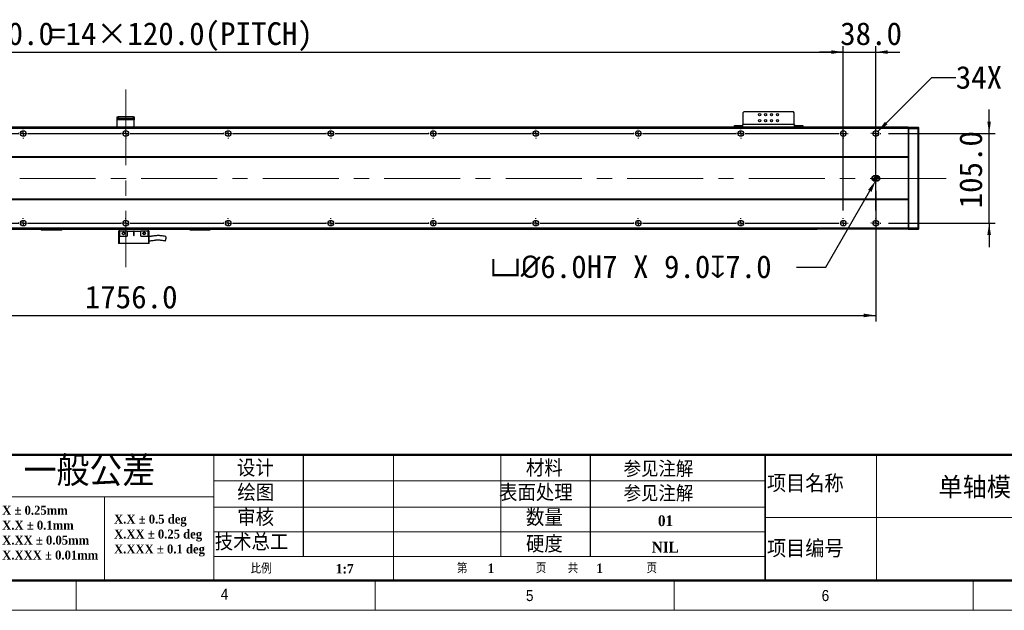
# Model space of a CAD drawing. Header units: millimetres. Extents: x 35 to 2905, y 35 to 2044.
# Tile 3 of 7: x 1054 to 2206, y 35 to 727. Entities that reach past the tile are written whole.
import ezdxf

# ---------------------------------------------------------------- set-up
doc = ezdxf.new("R2010")
doc.units = ezdxf.units.MM
doc.header["$LTSCALE"] = 7
doc.header["$PDSIZE"] = -1
doc.linetypes.add('CENTERX2', pattern=[20.32, 12.7, -2.54, 2.54, -2.54])
doc.layers.add('DIMNS', color=7, linetype='Continuous')
doc.styles.add('SLDTEXTSTYLE1', font='Gothic.ttf', dxfattribs={"width": 0.913})
doc.styles.add('SLDTEXTSTYLE2', font='timesbd.ttf', dxfattribs={"width": 0.933})
doc.styles.add('SLDTEXTSTYLE3', font='txt', dxfattribs={"bigfont": 'bigfont'})
doc.styles.add('SLDTEXTSTYLE4', font='txt', dxfattribs={"bigfont": 'bigfont'})
doc.styles.add('SLDTEXTSTYLE7', font='timesbd.ttf', dxfattribs={"width": 0.933, "bigfont": 'bigfont'})
doc.styles.add('SLDTEXTSTYLE8', font='txt')
doc.dimstyles.new('SLDDIMSTYLE0', dxfattribs={"dimtxt": 26.6, "dimasz": 14, "dimexe": 0, "dimexo": 0.0625, "dimgap": 6.65, "dimtad": 2, "dimdec": 1, "dimrnd": 1e-09, "dimzin": 4, "dimdsep": 46, "dimtxsty": 'SLDTEXTSTYLE8', "dimsah": 1, "dimcen": 0.09, "dimadec": 0, "dimazin": 1, "dimtfac": 1, "dimtdec": 1, "dimtofl": 0, "dimtmove": 0, "dimatfit": 3, "dimfxl": 0, "dimfrac": 2, "dimtolj": 1, "dimtzin": 12, "dimarcsym": 0})
doc.dimstyles.new('SLDDIMSTYLE1', dxfattribs={"dimtxt": 26.6, "dimasz": 14, "dimexe": 0, "dimexo": 0.0625, "dimgap": 6.65, "dimtad": 2, "dimdec": 1, "dimrnd": 1e-09, "dimzin": 4, "dimdsep": 46, "dimtxsty": 'SLDTEXTSTYLE8', "dimsah": 1, "dimcen": 0.09, "dimadec": 0, "dimazin": 1, "dimtfac": 1, "dimtdec": 1, "dimtmove": 0, "dimatfit": 0, "dimfxl": 0, "dimfrac": 2, "dimtolj": 1, "dimtzin": 12, "dimarcsym": 0})
doc.dimstyles.new('SLDDIMSTYLE5', dxfattribs={"dimtxt": 26.6, "dimasz": 14, "dimexe": 0, "dimexo": 0.0625, "dimgap": 6.65, "dimtad": 0, "dimtih": 1, "dimtoh": 1, "dimdec": 1, "dimrnd": 1e-09, "dimzin": 4, "dimdsep": 46, "dimtxsty": 'SLDTEXTSTYLE8', "dimsah": 1, "dimcen": 0, "dimadec": 0, "dimazin": 1, "dimtfac": 1, "dimtdec": 1, "dimtofl": 0, "dimtmove": 0, "dimatfit": 3, "dimfxl": 0, "dimfrac": 2, "dimtolj": 1, "dimtzin": 12, "dimarcsym": 0})
doc.dimstyles.new('SLDDIMSTYLE6', dxfattribs={"dimtxt": 26.6, "dimasz": 14, "dimexe": 0, "dimexo": 0.0625, "dimgap": 6.65, "dimtad": 0, "dimtih": 1, "dimtoh": 1, "dimdec": 1, "dimrnd": 1e-09, "dimzin": 12, "dimdsep": 46, "dimtxsty": 'SLDTEXTSTYLE8', "dimsah": 1, "dimcen": 0, "dimadec": 0, "dimazin": 3, "dimtfac": 1, "dimtdec": 1, "dimtofl": 0, "dimtmove": 0, "dimatfit": 3, "dimfxl": 0, "dimfrac": 2, "dimtolj": 1, "dimtzin": 12, "dimarcsym": 0})

# ---------------------------------------------------------------- blocks, each defined once
blk = doc.blocks.new('SW_NOTE_0')
at = {"color": 0, "linetype": 'Continuous', "lineweight": 0, "char_height": 10.5, "attachment_point": 1, "style": 'SLDTEXTSTYLE2'}
for s, insert in [('X.X ± 0.5 deg', (0, 13.8)), ('X.XX ± 0.25 deg', (0, -3.7)), ('X.XXX ± 0.1 deg', (0, -21.2))]:
    blk.add_mtext(s, dxfattribs=dict(at, insert=insert))
blk = doc.blocks.new('SW_NOTE_1')
at = {"color": 0, "linetype": 'Continuous', "lineweight": 0, "char_height": 10.5, "attachment_point": 1, "style": 'SLDTEXTSTYLE2'}
for s, insert in [('X ± 0.25mm ', (0, 13.8)), ('X.X ± 0.1mm', (0, -3.7))]:
    blk.add_mtext(s, dxfattribs=dict(at, insert=insert))
blk = doc.blocks.new('SW_NOTE_2')
at = {"color": 0, "linetype": 'Continuous', "lineweight": 0, "char_height": 10.5, "attachment_point": 1, "style": 'SLDTEXTSTYLE2'}
for s, insert in [('X.XX ± 0.05mm', (0, 13.8)), ('X.XXX ± 0.01mm', (0, -3.7))]:
    blk.add_mtext(s, dxfattribs=dict(at, insert=insert))
blk = doc.blocks.new('_D_13')
at = {"layer": 'DIMNS'}
for p, q in [((299.9, 532), (299.9, 373.3)), ((2055.9, 526.4), (2055.9, 373.3)), ((299.9, 380.3), (2055.9, 380.3))]:
    blk.add_line(p, q, dxfattribs=at)
for points in [[(299.9, 380.3), (313.9, 378.2), (313.9, 382.4)], [(2055.9, 380.3), (2041.9, 382.4), (2041.9, 378.2)]]:
    blk.add_solid(points, dxfattribs=at)
at = {"layer": 'DIMNS', "insert": (1130, 415.2), "char_height": 26.6, "attachment_point": 1, "style": 'SLDTEXTSTYLE8'}
blk.add_mtext('1756.0', dxfattribs=at)
blk = doc.blocks.new('_D_14')
at = {"layer": 'DIMNS'}
for p, q in [((2188.6, 593.4), (2188.6, 621.4)), ((2070.6, 593.4), (2195.6, 593.4)), ((2188.6, 488.4), (2188.6, 593.4)), ((2070.6, 488.4), (2195.6, 488.4)), ((2188.6, 488.4), (2188.6, 460.4))]:
    blk.add_line(p, q, dxfattribs=at)
for points in [[(2188.6, 593.4), (2190.7, 607.4), (2186.5, 607.4)], [(2188.6, 488.4), (2186.5, 474.4), (2190.7, 474.4)]]:
    blk.add_solid(points, dxfattribs=at)
at = {"layer": 'DIMNS', "insert": (2153.7, 505.7), "char_height": 26.6, "attachment_point": 1, "rotation": 90, "style": 'SLDTEXTSTYLE8'}
blk.add_mtext('105.0', dxfattribs=at)
blk = doc.blocks.new('_D_16')
at = {"layer": 'Defpoints', "color": 0}
for p in [(2055.9, 538.3), (2057.4, 540.9)]:
    blk.add_point(p, dxfattribs=at)
at = {"layer": 'DIMNS', "color": 0, "lineweight": -2}
for p, q in [((1997.4, 436.9), (2048.9, 526.1)), ((1963.1, 436.9), (1997.4, 436.9))]:
    blk.add_line(p, q, dxfattribs=at)
at = {"layer": 'DIMNS', "color": 0}
blk.add_solid([(2046.9, 527.3), (2050.9, 525), (2055.9, 538.3)], dxfattribs=at)
at = {"layer": 'DIMNS', "color": 0, "insert": (1604.7, 450.7), "char_height": 26.6, "attachment_point": 1, "style": 'SLDTEXTSTYLE8'}
blk.add_mtext('\\A1;{\\fGDT|b0|i0|c134|p2;v\\fISOCPEUR|b0|i0|c134|p34;%%C}6.0H7 X 9.0{\\fGDT|b0|i0|c134|p2;x}7.0', dxfattribs=at)
blk = doc.blocks.new('_D_17')
at = {"layer": 'DIMNS'}
for p, q in [((2058.2, 595.7), (2121.5, 659)), ((2121.5, 659), (2149.5, 659))]:
    blk.add_line(p, q, dxfattribs=at)
blk.add_solid([(2058.2, 595.7), (2069.6, 604.1), (2066.7, 607.1)], dxfattribs=at)
at = {"layer": 'DIMNS', "char_height": 26.6, "attachment_point": 1, "style": 'SLDTEXTSTYLE8'}
for s, insert in [('34X ', (2149.5, 672.4)), ('%%c', (2218.7, 672.1)), (' 6.6 THROUGH HOLE', (2259.8, 672.4))]:
    blk.add_mtext(s, dxfattribs=dict(at, insert=insert))
blk = doc.blocks.new('_D_18')
at = {"layer": 'DIMNS'}
for p, q in [((337.9, 503.1), (337.9, 695.7)), ((2017.9, 503.1), (2017.9, 695.7)), ((337.9, 688.7), (2017.9, 688.7))]:
    blk.add_line(p, q, dxfattribs=at)
for points in [[(337.9, 688.7), (351.9, 686.6), (351.9, 690.8)], [(2017.9, 688.7), (2003.9, 690.8), (2003.9, 686.6)]]:
    blk.add_solid(points, dxfattribs=at)
at = {"layer": 'DIMNS', "char_height": 26.6, "attachment_point": 1, "style": 'SLDTEXTSTYLE8'}
for s, insert in [('=14×120.0(PITCH)', (1089.3, 723.6)), ('1680.0', (985.3, 723.6))]:
    blk.add_mtext(s, dxfattribs=dict(at, insert=insert))
blk = doc.blocks.new('_D_20')
at = {"layer": 'DIMNS'}
for p, q in [((2017.9, 503.1), (2017.9, 695.7)), ((2055.9, 503.1), (2055.9, 695.7)), ((2017.9, 688.7), (1989.9, 688.7)), ((2017.9, 688.7), (2055.9, 688.7)), ((2055.9, 688.7), (2083.9, 688.7))]:
    blk.add_line(p, q, dxfattribs=at)
for points in [[(2017.9, 688.7), (2003.9, 690.8), (2003.9, 686.6)], [(2055.9, 688.7), (2069.9, 686.6), (2069.9, 690.8)]]:
    blk.add_solid(points, dxfattribs=at)
at = {"layer": 'DIMNS', "insert": (2014.2, 723.6), "char_height": 26.6, "attachment_point": 1, "style": 'SLDTEXTSTYLE8'}
blk.add_mtext('38.0', dxfattribs=at)
blk = doc.blocks.new('SW_CENTERMARKSYMBOL_0')
at = {"layer": 'DIMNS', "color": 0}
for p, q in [((-5.08, 0), (-5.54, 0)), ((0, 0), (-2.54, 0)), ((0, 5.08), (0, 5.54)), ((0, 0), (0, 2.54)), ((0, 0), (0, -2.54)), ((0, 0), (2.54, 0)), ((5.08, 0), (5.54, 0)), ((0, -5.08), (0, -5.54))]:
    blk.add_line(p, q, dxfattribs=at)
blk = doc.blocks.new('SW_CENTERMARKSYMBOL_2')
at = {"layer": 'DIMNS', "color": 0}
for p, q in [((-125.08, 0), (-125.84, 0)), ((-120, 0), (-122.54, 0)), ((-120, 5.08), (-120, 5.84)), ((-120, 0), (-120, 2.54)), ((-120, 0), (-120, -2.54)), ((-120, 0), (-117.46, 0)), ((-114.92, 0), (-5.08, 0)), ((-5.08, 0), (-5.84, 0)), ((0, 0), (-2.54, 0)), ((0, 0), (-2.54, 0)), ((0, 5.08), (0, 5.84)), ((0, 0), (0, 2.54)), ((0, 0), (0, 2.54)), ((0, 0), (0, -2.54)), ((0, 0), (2.54, 0)), ((0, 0), (0, -2.54)), ((0, 0), (2.54, 0)), ((5.08, 0), (5.84, 0)), ((5.08, 0), (114.92, 0)), ((114.92, 0), (114.16, 0)), ((120, 0), (117.46, 0)), ((120, 0), (117.46, 0)), ((120, 0), (117.46, 0)), ((120, 5.08), (120, 5.84)), ((120, 0), (120, 2.54)), ((120, 0), (120, 2.54)), ((120, 0), (120, 2.54)), ((120, 0), (120, -2.54)), ((120, 0), (122.54, 0)), ((120, 0), (120, -2.54)), ((120, 0), (122.54, 0)), ((120, 0), (120, -2.54)), ((120, 0), (122.54, 0)), ((125.08, 0), (125.84, 0)), ((125.08, 0), (234.92, 0)), ((234.92, 0), (234.16, 0)), ((240, 0), (237.46, 0)), ((240, 0), (237.46, 0)), ((240, 0), (237.46, 0)), ((240, 0), (237.46, 0)), ((240, 5.08), (240, 5.84)), ((240, 0), (240, 2.54)), ((240, 0), (240, 2.54)), ((240, 0), (240, 2.54)), ((240, 0), (240, 2.54)), ((240, 0), (240, -2.54)), ((240, 0), (242.54, 0)), ((240, 0), (240, -2.54)), ((240, 0), (242.54, 0)), ((240, 0), (240, -2.54)), ((240, 0), (242.54, 0)), ((240, 0), (240, -2.54)), ((240, 0), (242.54, 0)), ((245.08, 0), (245.84, 0)), ((245.08, 0), (354.92, 0)), ((354.92, 0), (354.16, 0)), ((360, 0), (357.46, 0)), ((360, 0), (357.46, 0)), ((360, 0), (357.46, 0)), ((360, 0), (357.46, 0)), ((360, 0), (357.46, 0)), ((360, 5.08), (360, 5.84)), ((360, 0), (360, 2.54)), ((360, 0), (360, 2.54)), ((360, 0), (360, 2.54)), ((360, 0), (360, 2.54)), ((360, 0), (360, 2.54)), ((360, 0), (360, -2.54)), ((360, 0), (362.54, 0)), ((360, 0), (360, -2.54)), ((360, 0), (362.54, 0)), ((360, 0), (360, -2.54)), ((360, 0), (362.54, 0)), ((360, 0), (360, -2.54)), ((360, 0), (362.54, 0)), ((360, 0), (360, -2.54)), ((360, 0), (362.54, 0)), ((365.08, 0), (365.84, 0)), ((365.08, 0), (474.92, 0)), ((474.92, 0), (474.16, 0)), ((480, 0), (477.46, 0)), ((480, 0), (477.46, 0)), ((480, 0), (477.46, 0)), ((480, 0), (477.46, 0)), ((480, 0), (477.46, 0)), ((480, 0), (477.46, 0)), ((480, 5.08), (480, 5.84)), ((480, 0), (480, 2.54)), ((480, 0), (480, 2.54)), ((480, 0), (480, 2.54)), ((480, 0), (480, 2.54)), ((480, 0), (480, 2.54)), ((480, 0), (480, 2.54)), ((480, 0), (480, -2.54)), ((480, 0), (482.54, 0)), ((480, 0), (480, -2.54)), ((480, 0), (482.54, 0)), ((480, 0), (480, -2.54)), ((480, 0), (482.54, 0)), ((480, 0), (480, -2.54)), ((480, 0), (482.54, 0)), ((480, 0), (480, -2.54)), ((480, 0), (482.54, 0)), ((480, 0), (480, -2.54)), ((480, 0), (482.54, 0)), ((485.08, 0), (485.84, 0)), ((485.08, 0), (594.92, 0)), ((594.92, 0), (594.16, 0)), ((600, 0), (597.46, 0)), ((600, 0), (597.46, 0)), ((600, 0), (597.46, 0)), ((600, 0), (597.46, 0)), ((600, 0), (597.46, 0)), ((600, 0), (597.46, 0)), ((600, 0), (597.46, 0)), ((600, 5.08), (600, 5.84)), ((600, 0), (600, 2.54)), ((600, 0), (600, 2.54)), ((600, 0), (600, 2.54)), ((600, 0), (600, 2.54)), ((600, 0), (600, 2.54)), ((600, 0), (600, 2.54)), ((600, 0), (600, 2.54)), ((600, 0), (600, -2.54)), ((600, 0), (602.54, 0)), ((600, 0), (600, -2.54)), ((600, 0), (602.54, 0)), ((600, 0), (600, -2.54)), ((600, 0), (602.54, 0)), ((600, 0), (600, -2.54)), ((600, 0), (602.54, 0)), ((600, 0), (600, -2.54)), ((600, 0), (602.54, 0)), ((600, 0), (600, -2.54)), ((600, 0), (602.54, 0)), ((600, 0), (600, -2.54)), ((600, 0), (602.54, 0)), ((605.08, 0), (605.84, 0)), ((605.08, 0), (714.92, 0)), ((714.92, 0), (714.16, 0)), ((720, 0), (717.46, 0)), ((720, 0), (717.46, 0)), ((720, 0), (717.46, 0)), ((720, 0), (717.46, 0)), ((720, 0), (717.46, 0)), ((720, 0), (717.46, 0)), ((720, 0), (717.46, 0)), ((720, 0), (717.46, 0)), ((720, 5.08), (720, 5.84)), ((720, 0), (720, 2.54)), ((720, 0), (720, 2.54)), ((720, 0), (720, 2.54)), ((720, 0), (720, 2.54)), ((720, 0), (720, 2.54)), ((720, 0), (720, 2.54)), ((720, 0), (720, 2.54)), ((720, 0), (720, 2.54)), ((720, 0), (720, -2.54)), ((720, 0), (722.54, 0)), ((720, 0), (720, -2.54)), ((720, 0), (722.54, 0)), ((720, 0), (720, -2.54)), ((720, 0), (722.54, 0)), ((720, 0), (720, -2.54)), ((720, 0), (722.54, 0)), ((720, 0), (720, -2.54)), ((720, 0), (722.54, 0)), ((720, 0), (720, -2.54)), ((720, 0), (722.54, 0)), ((720, 0), (720, -2.54)), ((720, 0), (722.54, 0)), ((720, 0), (720, -2.54)), ((720, 0), (722.54, 0)), ((725.08, 0), (725.84, 0)), ((725.08, 0), (834.92, 0)), ((834.92, 0), (834.16, 0)), ((840, 0), (837.46, 0)), ((840, 0), (837.46, 0)), ((840, 0), (837.46, 0)), ((840, 0), (837.46, 0)), ((840, 0), (837.46, 0)), ((840, 0), (837.46, 0)), ((840, 0), (837.46, 0)), ((840, 5.08), (840, 5.84)), ((840, 0), (840, 2.54)), ((840, 0), (840, 2.54)), ((840, 0), (840, 2.54)), ((840, 0), (840, 2.54)), ((840, 0), (840, 2.54)), ((840, 0), (840, 2.54)), ((840, 0), (840, 2.54)), ((840, 0), (840, -2.54)), ((840, 0), (842.54, 0)), ((840, 0), (840, -2.54)), ((840, 0), (842.54, 0)), ((840, 0), (840, -2.54)), ((840, 0), (842.54, 0)), ((840, 0), (840, -2.54)), ((840, 0), (842.54, 0)), ((840, 0), (840, -2.54)), ((840, 0), (842.54, 0)), ((840, 0), (840, -2.54)), ((840, 0), (842.54, 0)), ((840, 0), (840, -2.54)), ((840, 0), (842.54, 0)), ((845.08, 0), (845.84, 0)), ((845.08, 0), (954.92, 0)), ((954.92, 0), (954.16, 0)), ((960, 0), (957.46, 0)), ((960, 0), (957.46, 0)), ((960, 0), (957.46, 0)), ((960, 0), (957.46, 0)), ((960, 0), (957.46, 0)), ((960, 0), (957.46, 0)), ((960, 5.08), (960, 5.84)), ((960, 0), (960, 2.54)), ((960, 0), (960, 2.54)), ((960, 0), (960, 2.54)), ((960, 0), (960, 2.54)), ((960, 0), (960, 2.54)), ((960, 0), (960, 2.54)), ((960, 0), (960, -2.54)), ((960, 0), (962.54, 0)), ((960, 0), (960, -2.54)), ((960, 0), (962.54, 0)), ((960, 0), (960, -2.54)), ((960, 0), (962.54, 0)), ((960, 0), (960, -2.54)), ((960, 0), (962.54, 0)), ((960, 0), (960, -2.54)), ((960, 0), (962.54, 0)), ((960, 0), (960, -2.54)), ((960, 0), (962.54, 0)), ((965.08, 0), (965.84, 0)), ((965.08, 0), (1074.92, 0)), ((1074.92, 0), (1074.16, 0)), ((1080, 0), (1077.46, 0)), ((1080, 0), (1077.46, 0)), ((1080, 0), (1077.46, 0)), ((1080, 0), (1077.46, 0)), ((1080, 0), (1077.46, 0)), ((1080, 5.08), (1080, 5.84)), ((1080, 0), (1080, 2.54)), ((1080, 0), (1080, 2.54)), ((1080, 0), (1080, 2.54)), ((1080, 0), (1080, 2.54)), ((1080, 0), (1080, 2.54)), ((1080, 0), (1080, -2.54)), ((1080, 0), (1082.54, 0)), ((1080, 0), (1080, -2.54)), ((1080, 0), (1082.54, 0)), ((1080, 0), (1080, -2.54)), ((1080, 0), (1082.54, 0)), ((1080, 0), (1080, -2.54)), ((1080, 0), (1082.54, 0)), ((1080, 0), (1080, -2.54)), ((1080, 0), (1082.54, 0)), ((1085.08, 0), (1085.84, 0)), ((1085.08, 0), (1194.92, 0)), ((1194.92, 0), (1194.16, 0)), ((1200, 0), (1197.46, 0)), ((1200, 0), (1197.46, 0)), ((1200, 0), (1197.46, 0)), ((1200, 0), (1197.46, 0)), ((1200, 5.08), (1200, 5.84)), ((1200, 0), (1200, 2.54)), ((1200, 0), (1200, 2.54)), ((1200, 0), (1200, 2.54)), ((1200, 0), (1200, 2.54)), ((1200, 0), (1200, -2.54)), ((1200, 0), (1202.54, 0)), ((1200, 0), (1200, -2.54)), ((1200, 0), (1202.54, 0)), ((1200, 0), (1200, -2.54)), ((1200, 0), (1202.54, 0)), ((1200, 0), (1200, -2.54)), ((1200, 0), (1202.54, 0)), ((1205.08, 0), (1205.84, 0)), ((1205.08, 0), (1314.92, 0)), ((1314.92, 0), (1314.16, 0)), ((1320, 0), (1317.46, 0)), ((1320, 0), (1317.46, 0)), ((1320, 0), (1317.46, 0)), ((1320, 5.08), (1320, 5.84)), ((1320, 0), (1320, 2.54)), ((1320, 0), (1320, 2.54)), ((1320, 0), (1320, 2.54)), ((1320, 0), (1320, -2.54)), ((1320, 0), (1322.54, 0)), ((1320, 0), (1320, -2.54)), ((1320, 0), (1322.54, 0)), ((1320, 0), (1320, -2.54)), ((1320, 0), (1322.54, 0)), ((1325.08, 0), (1325.84, 0)), ((1325.08, 0), (1434.92, 0)), ((1434.92, 0), (1434.16, 0)), ((1440, 0), (1437.46, 0)), ((1440, 0), (1437.46, 0)), ((1440, 5.08), (1440, 5.84)), ((1440, 0), (1440, 2.54)), ((1440, 0), (1440, 2.54)), ((1440, 0), (1440, -2.54)), ((1440, 0), (1442.54, 0)), ((1440, 0), (1440, -2.54)), ((1440, 0), (1442.54, 0)), ((1445.08, 0), (1445.84, 0)), ((1445.08, 0), (1554.92, 0)), ((1560, 0), (1557.46, 0)), ((1560, 5.08), (1560, 5.84)), ((1560, 0), (1560, 2.54)), ((1560, 0), (1560, -2.54)), ((1560, 0), (1562.54, 0)), ((1565.08, 0), (1565.84, 0)), ((-120, -5.08), (-120, -5.84)), ((0, -5.08), (0, -5.84)), ((120, -5.08), (120, -5.84)), ((240, -5.08), (240, -5.84)), ((360, -5.08), (360, -5.84)), ((480, -5.08), (480, -5.84)), ((600, -5.08), (600, -5.84)), ((720, -5.08), (720, -5.84)), ((840, -5.08), (840, -5.84)), ((960, -5.08), (960, -5.84)), ((1080, -5.08), (1080, -5.84)), ((1200, -5.08), (1200, -5.84)), ((1320, -5.08), (1320, -5.84)), ((1440, -5.08), (1440, -5.84)), ((1560, -5.08), (1560, -5.84))]:
    blk.add_line(p, q, dxfattribs=at)
blk = doc.blocks.new('SW_CENTERMARKSYMBOL_3')
at = {"layer": 'DIMNS', "color": 0}
for p, q in [((-245.08, 0), (-245.84, 0)), ((-240, 0), (-242.54, 0)), ((-240, 5.08), (-240, 5.84)), ((-240, 0), (-240, 2.54)), ((-240, 0), (-240, -2.54)), ((-240, 0), (-237.46, 0)), ((-234.92, 0), (-125.08, 0)), ((-125.08, 0), (-125.84, 0)), ((-120, 0), (-122.54, 0)), ((-120, 0), (-122.54, 0)), ((-120, 5.08), (-120, 5.84)), ((-120, 0), (-120, 2.54)), ((-120, 0), (-120, 2.54)), ((-120, 0), (-120, -2.54)), ((-120, 0), (-117.46, 0)), ((-120, 0), (-120, -2.54)), ((-120, 0), (-117.46, 0)), ((-114.92, 0), (-114.16, 0)), ((-114.92, 0), (-5.08, 0)), ((-5.08, 0), (-5.84, 0)), ((0, 0), (-2.54, 0)), ((0, 0), (-2.54, 0)), ((0, 0), (-2.54, 0)), ((0, 5.08), (0, 5.84)), ((0, 0), (0, 2.54)), ((0, 0), (0, 2.54)), ((0, 0), (0, 2.54)), ((0, 0), (0, -2.54)), ((0, 0), (2.54, 0)), ((0, 0), (0, -2.54)), ((0, 0), (2.54, 0)), ((0, 0), (0, -2.54)), ((0, 0), (2.54, 0)), ((5.08, 0), (5.84, 0)), ((5.08, 0), (114.92, 0)), ((114.92, 0), (114.16, 0)), ((120, 0), (117.46, 0)), ((120, 0), (117.46, 0)), ((120, 0), (117.46, 0)), ((120, 0), (117.46, 0)), ((120, 5.08), (120, 5.84)), ((120, 0), (120, 2.54)), ((120, 0), (120, 2.54)), ((120, 0), (120, 2.54)), ((120, 0), (120, 2.54)), ((120, 0), (120, -2.54)), ((120, 0), (122.54, 0)), ((120, 0), (120, -2.54)), ((120, 0), (122.54, 0)), ((120, 0), (120, -2.54)), ((120, 0), (122.54, 0)), ((120, 0), (120, -2.54)), ((120, 0), (122.54, 0)), ((125.08, 0), (125.84, 0)), ((125.08, 0), (234.92, 0)), ((234.92, 0), (234.16, 0)), ((240, 0), (237.46, 0)), ((240, 0), (237.46, 0)), ((240, 0), (237.46, 0)), ((240, 0), (237.46, 0)), ((240, 0), (237.46, 0)), ((240, 5.08), (240, 5.84)), ((240, 0), (240, 2.54)), ((240, 0), (240, 2.54)), ((240, 0), (240, 2.54)), ((240, 0), (240, 2.54)), ((240, 0), (240, 2.54)), ((240, 0), (240, -2.54)), ((240, 0), (242.54, 0)), ((240, 0), (240, -2.54)), ((240, 0), (242.54, 0)), ((240, 0), (240, -2.54)), ((240, 0), (242.54, 0)), ((240, 0), (240, -2.54)), ((240, 0), (242.54, 0)), ((240, 0), (240, -2.54)), ((240, 0), (242.54, 0)), ((245.08, 0), (245.84, 0)), ((245.08, 0), (354.92, 0)), ((354.92, 0), (354.16, 0)), ((360, 0), (357.46, 0)), ((360, 0), (357.46, 0)), ((360, 0), (357.46, 0)), ((360, 0), (357.46, 0)), ((360, 0), (357.46, 0)), ((360, 0), (357.46, 0)), ((360, 5.08), (360, 5.84)), ((360, 0), (360, 2.54)), ((360, 0), (360, 2.54)), ((360, 0), (360, 2.54)), ((360, 0), (360, 2.54)), ((360, 0), (360, 2.54)), ((360, 0), (360, 2.54)), ((360, 0), (360, -2.54)), ((360, 0), (362.54, 0)), ((360, 0), (360, -2.54)), ((360, 0), (362.54, 0)), ((360, 0), (360, -2.54)), ((360, 0), (362.54, 0)), ((360, 0), (360, -2.54)), ((360, 0), (362.54, 0)), ((360, 0), (360, -2.54)), ((360, 0), (362.54, 0)), ((360, 0), (360, -2.54)), ((360, 0), (362.54, 0)), ((365.08, 0), (365.84, 0)), ((365.08, 0), (474.92, 0)), ((474.92, 0), (474.16, 0)), ((480, 0), (477.46, 0)), ((480, 0), (477.46, 0)), ((480, 0), (477.46, 0)), ((480, 0), (477.46, 0)), ((480, 0), (477.46, 0)), ((480, 0), (477.46, 0)), ((480, 0), (477.46, 0)), ((480, 5.08), (480, 5.84)), ((480, 0), (480, 2.54)), ((480, 0), (480, 2.54)), ((480, 0), (480, 2.54)), ((480, 0), (480, 2.54)), ((480, 0), (480, 2.54)), ((480, 0), (480, 2.54)), ((480, 0), (480, 2.54)), ((480, 0), (480, -2.54)), ((480, 0), (482.54, 0)), ((480, 0), (480, -2.54)), ((480, 0), (482.54, 0)), ((480, 0), (480, -2.54)), ((480, 0), (482.54, 0)), ((480, 0), (480, -2.54)), ((480, 0), (482.54, 0)), ((480, 0), (480, -2.54)), ((480, 0), (482.54, 0)), ((480, 0), (480, -2.54)), ((480, 0), (482.54, 0)), ((480, 0), (480, -2.54)), ((480, 0), (482.54, 0)), ((485.08, 0), (485.84, 0)), ((485.08, 0), (594.92, 0)), ((594.92, 0), (594.16, 0)), ((600, 0), (597.46, 0)), ((600, 0), (597.46, 0)), ((600, 0), (597.46, 0)), ((600, 0), (597.46, 0)), ((600, 0), (597.46, 0)), ((600, 0), (597.46, 0)), ((600, 0), (597.46, 0)), ((600, 0), (597.46, 0)), ((600, 5.08), (600, 5.84)), ((600, 0), (600, 2.54)), ((600, 0), (600, 2.54)), ((600, 0), (600, 2.54)), ((600, 0), (600, 2.54)), ((600, 0), (600, 2.54)), ((600, 0), (600, 2.54)), ((600, 0), (600, 2.54)), ((600, 0), (600, 2.54)), ((600, 0), (600, -2.54)), ((600, 0), (602.54, 0)), ((600, 0), (600, -2.54)), ((600, 0), (602.54, 0)), ((600, 0), (600, -2.54)), ((600, 0), (602.54, 0)), ((600, 0), (600, -2.54)), ((600, 0), (602.54, 0)), ((600, 0), (600, -2.54)), ((600, 0), (602.54, 0)), ((600, 0), (600, -2.54)), ((600, 0), (602.54, 0)), ((600, 0), (600, -2.54)), ((600, 0), (602.54, 0)), ((600, 0), (600, -2.54)), ((600, 0), (602.54, 0)), ((605.08, 0), (605.84, 0)), ((605.08, 0), (714.92, 0)), ((714.92, 0), (714.16, 0)), ((720, 0), (717.46, 0)), ((720, 0), (717.46, 0)), ((720, 0), (717.46, 0)), ((720, 0), (717.46, 0)), ((720, 0), (717.46, 0)), ((720, 0), (717.46, 0)), ((720, 0), (717.46, 0)), ((720, 5.08), (720, 5.84)), ((720, 0), (720, 2.54)), ((720, 0), (720, 2.54)), ((720, 0), (720, 2.54)), ((720, 0), (720, 2.54)), ((720, 0), (720, 2.54)), ((720, 0), (720, 2.54)), ((720, 0), (720, 2.54)), ((720, 0), (720, -2.54)), ((720, 0), (722.54, 0)), ((720, 0), (720, -2.54)), ((720, 0), (722.54, 0)), ((720, 0), (720, -2.54)), ((720, 0), (722.54, 0)), ((720, 0), (720, -2.54)), ((720, 0), (722.54, 0)), ((720, 0), (720, -2.54)), ((720, 0), (722.54, 0)), ((720, 0), (720, -2.54)), ((720, 0), (722.54, 0)), ((720, 0), (720, -2.54)), ((720, 0), (722.54, 0)), ((725.08, 0), (725.84, 0)), ((725.08, 0), (834.92, 0)), ((834.92, 0), (834.16, 0)), ((840, 0), (837.46, 0)), ((840, 0), (837.46, 0)), ((840, 0), (837.46, 0)), ((840, 0), (837.46, 0)), ((840, 0), (837.46, 0)), ((840, 0), (837.46, 0)), ((840, 5.08), (840, 5.84)), ((840, 0), (840, 2.54)), ((840, 0), (840, 2.54)), ((840, 0), (840, 2.54)), ((840, 0), (840, 2.54)), ((840, 0), (840, 2.54)), ((840, 0), (840, 2.54)), ((840, 0), (840, -2.54)), ((840, 0), (842.54, 0)), ((840, 0), (840, -2.54)), ((840, 0), (842.54, 0)), ((840, 0), (840, -2.54)), ((840, 0), (842.54, 0)), ((840, 0), (840, -2.54)), ((840, 0), (842.54, 0)), ((840, 0), (840, -2.54)), ((840, 0), (842.54, 0)), ((840, 0), (840, -2.54)), ((840, 0), (842.54, 0)), ((845.08, 0), (845.84, 0)), ((845.08, 0), (954.92, 0)), ((954.92, 0), (954.16, 0)), ((960, 0), (957.46, 0)), ((960, 0), (957.46, 0)), ((960, 0), (957.46, 0)), ((960, 0), (957.46, 0)), ((960, 0), (957.46, 0)), ((960, 5.08), (960, 5.84)), ((960, 0), (960, 2.54)), ((960, 0), (960, 2.54)), ((960, 0), (960, 2.54)), ((960, 0), (960, 2.54)), ((960, 0), (960, 2.54)), ((960, 0), (960, -2.54)), ((960, 0), (962.54, 0)), ((960, 0), (960, -2.54)), ((960, 0), (962.54, 0)), ((960, 0), (960, -2.54)), ((960, 0), (962.54, 0)), ((960, 0), (960, -2.54)), ((960, 0), (962.54, 0)), ((960, 0), (960, -2.54)), ((960, 0), (962.54, 0)), ((965.08, 0), (965.84, 0)), ((965.08, 0), (1074.92, 0)), ((1074.92, 0), (1074.16, 0)), ((1080, 0), (1077.46, 0)), ((1080, 0), (1077.46, 0)), ((1080, 0), (1077.46, 0)), ((1080, 0), (1077.46, 0)), ((1080, 5.08), (1080, 5.84)), ((1080, 0), (1080, 2.54)), ((1080, 0), (1080, 2.54)), ((1080, 0), (1080, 2.54)), ((1080, 0), (1080, 2.54)), ((1080, 0), (1080, -2.54)), ((1080, 0), (1082.54, 0)), ((1080, 0), (1080, -2.54)), ((1080, 0), (1082.54, 0)), ((1080, 0), (1080, -2.54)), ((1080, 0), (1082.54, 0)), ((1080, 0), (1080, -2.54)), ((1080, 0), (1082.54, 0)), ((1085.08, 0), (1085.84, 0)), ((1085.08, 0), (1194.92, 0)), ((1194.92, 0), (1194.16, 0)), ((1200, 0), (1197.46, 0)), ((1200, 0), (1197.46, 0)), ((1200, 0), (1197.46, 0)), ((1200, 5.08), (1200, 5.84)), ((1200, 0), (1200, 2.54)), ((1200, 0), (1200, 2.54)), ((1200, 0), (1200, 2.54)), ((1200, 0), (1200, -2.54)), ((1200, 0), (1202.54, 0)), ((1200, 0), (1200, -2.54)), ((1200, 0), (1202.54, 0)), ((1200, 0), (1200, -2.54)), ((1200, 0), (1202.54, 0)), ((1205.08, 0), (1205.84, 0)), ((1205.08, 0), (1314.92, 0)), ((1314.92, 0), (1314.16, 0)), ((1320, 0), (1317.46, 0)), ((1320, 0), (1317.46, 0)), ((1320, 5.08), (1320, 5.84)), ((1320, 0), (1320, 2.54)), ((1320, 0), (1320, 2.54)), ((1320, 0), (1320, -2.54)), ((1320, 0), (1322.54, 0)), ((1320, 0), (1320, -2.54)), ((1320, 0), (1322.54, 0)), ((1325.08, 0), (1325.84, 0)), ((1325.08, 0), (1434.92, 0)), ((1440, 0), (1437.46, 0)), ((1440, 5.08), (1440, 5.84)), ((1440, 0), (1440, 2.54)), ((1440, 0), (1440, -2.54)), ((1440, 0), (1442.54, 0)), ((1445.08, 0), (1445.84, 0)), ((-240, -5.08), (-240, -5.84)), ((-120, -5.08), (-120, -5.84)), ((0, -5.08), (0, -5.84)), ((120, -5.08), (120, -5.84)), ((240, -5.08), (240, -5.84)), ((360, -5.08), (360, -5.84)), ((480, -5.08), (480, -5.84)), ((600, -5.08), (600, -5.84)), ((720, -5.08), (720, -5.84)), ((840, -5.08), (840, -5.84)), ((960, -5.08), (960, -5.84)), ((1080, -5.08), (1080, -5.84)), ((1200, -5.08), (1200, -5.84)), ((1320, -5.08), (1320, -5.84)), ((1440, -5.08), (1440, -5.84))]:
    blk.add_line(p, q, dxfattribs=at)
blk = doc.blocks.new('SW_CENTERMARKSYMBOL_4')
at = {"layer": 'DIMNS', "color": 0}
for p, q in [((-5.08, 0), (-5.84, 0)), ((0, 0), (-2.54, 0)), ((0, 5.08), (0, 5.84)), ((0, 0), (0, 2.54)), ((0, 0), (0, -2.54)), ((0, 0), (2.54, 0)), ((5.08, 0), (5.84, 0)), ((0, -5.08), (0, -5.84))]:
    blk.add_line(p, q, dxfattribs=at)
blk = doc.blocks.new('SW_CENTERMARKSYMBOL_5')
at = {"layer": 'DIMNS', "color": 0}
for p, q in [((-5.08, 0), (-5.84, 0)), ((0, 0), (-2.54, 0)), ((0, 5.08), (0, 5.84)), ((0, 0), (0, 2.54)), ((0, 0), (0, -2.54)), ((0, 0), (2.54, 0)), ((5.08, 0), (5.84, 0)), ((0, -5.08), (0, -5.84))]:
    blk.add_line(p, q, dxfattribs=at)
blk = doc.blocks.new('SW_DOWELSYMBOL_1')
at = {"linetype": 'Continuous', "lineweight": 18}
h = blk.add_hatch(color=0, dxfattribs=at)
edge = h.paths.add_edge_path(flags=0)
edge.add_arc((0, 0), 3, 180, 270)
edge.add_line((0, -3), (0, 0))
edge.add_line((0, 0), (-3, 0))
h = blk.add_hatch(color=0, dxfattribs=at)
edge = h.paths.add_edge_path(flags=0)
edge.add_arc((0, 0), 3, 0, 90)
edge.add_line((0, 3), (0, 0))
edge.add_line((0, 0), (3, 0))
at = {"layer": 'DIMNS', "color": 0}
blk.add_circle((0, 0), 3, dxfattribs=at)
blk = doc.blocks.new('SW_DOWELSYMBOL_2')
at = {"linetype": 'Continuous', "lineweight": 18}
h = blk.add_hatch(color=0, dxfattribs=at)
edge = h.paths.add_edge_path(flags=0)
edge.add_arc((0, 0), 3, 180, 270)
edge.add_line((0, -3), (0, 0))
edge.add_line((0, 0), (-3, 0))
h = blk.add_hatch(color=0, dxfattribs=at)
edge = h.paths.add_edge_path(flags=0)
edge.add_arc((0, 0), 3, 0, 90)
edge.add_line((0, 3), (0, 0))
edge.add_line((0, 0), (3, 0))
at = {"layer": 'DIMNS', "color": 0}
blk.add_circle((0, 0), 3, dxfattribs=at)

msp = doc.modelspace()

# ---------------------------------------------------------------- linework, layer by layer
at = {"color": 7, "linetype": 'Continuous', "lineweight": 25}
for p, q in [((1167.91, 610.86), (1167.91, 612.86)), ((1167.91, 612.86), (1168.91, 612.86)), ((1168.91, 612.86), (1168.91, 610.86)), ((1186.91, 612.86), (1168.91, 612.86)), ((1186.91, 610.86), (1186.91, 612.86)), ((1186.91, 612.86), (1187.91, 612.86)), ((1187.91, 612.86), (1187.91, 610.86)), ((1901.41, 618.66), (1900.41, 617.66)), ((1900.41, 617.66), (1900.41, 603.86)), ((1959.41, 618.66), (1901.41, 618.66)), ((1960.41, 617.66), (1959.41, 618.66)), ((1960.41, 603.86), (1960.41, 617.66)), ((2093.91, 600.86), (261.91, 600.86)), ((2093.91, 600.36), (261.91, 600.36)), ((2093.91, 599.36), (261.91, 599.36)), ((1168.91, 610.86), (1167.91, 610.86)), ((1167.91, 609.36), (1167.91, 610.86)), ((1187.91, 609.36), (1167.91, 609.36)), ((1167.91, 600.86), (1167.91, 609.36)), ((1186.91, 610.86), (1168.91, 610.86)), ((1187.91, 610.86), (1186.91, 610.86)), ((1187.91, 610.86), (1187.91, 609.36)), ((1187.91, 600.86), (1187.91, 609.36)), ((1890.41, 600.86), (1890.41, 602.86)), ((1890.41, 602.86), (1891.41, 602.86)), ((1891.41, 602.86), (1891.41, 600.86)), ((1891.41, 602.86), (1899.41, 602.86)), ((1899.41, 602.86), (1899.41, 600.86)), ((1900.41, 602.86), (1899.41, 602.86)), ((1960.41, 603.86), (1900.41, 603.86)), ((1900.41, 600.86), (1900.41, 603.86)), ((1960.41, 603.86), (1960.41, 600.86)), ((1961.41, 602.86), (1960.41, 602.86)), ((1961.41, 602.86), (1961.41, 600.86)), ((1961.41, 602.86), (1969.41, 602.86)), ((1969.41, 600.86), (1969.41, 602.86)), ((1969.41, 602.86), (1970.41, 602.86)), ((1970.41, 602.86), (1970.41, 600.86)), ((2093.91, 600.56), (2094.21, 600.86)), ((2093.91, 600.86), (2093.91, 600.56)), ((2093.91, 600.36), (2093.91, 600.56)), ((2093.91, 600.36), (2093.91, 599.36)), ((2093.91, 599.36), (2093.91, 565.86)), ((2094.21, 600.86), (2094.21, 598.86)), ((2094.21, 600.86), (2105.61, 600.86)), ((2105.61, 598.86), (2105.61, 600.86)), ((2105.91, 600.56), (2105.61, 600.86)), ((2105.91, 600.56), (2105.91, 598.73)), ((2093.91, 598.73), (2094.21, 598.86)), ((2094.21, 598.86), (2094.21, 482.86)), ((2105.61, 598.86), (2094.21, 598.86)), ((2105.61, 482.86), (2105.61, 598.86)), ((2105.91, 598.73), (2105.61, 598.86)), ((2105.91, 598.73), (2105.91, 482.98)), ((2093.91, 565.86), (261.91, 565.86)), ((2093.91, 565.36), (261.91, 565.36)), ((2093.91, 565.86), (2093.91, 565.36)), ((2093.91, 565.36), (2093.91, 516.36)), ((2057.41, 543.86), (2054.41, 543.86)), ((2054.41, 537.86), (2057.41, 537.86)), ((2093.91, 516.36), (261.91, 516.36)), ((2093.91, 515.86), (261.91, 515.86)), ((2093.91, 516.36), (2093.91, 515.86)), ((2093.91, 515.86), (2093.91, 482.36)), ((2093.91, 482.36), (261.91, 482.36)), ((2093.91, 481.36), (261.91, 481.36)), ((1987.41, 481.26), (387.41, 481.26)), ((1987.41, 481.06), (387.41, 481.06)), ((1078.91, 480.65), (1078.91, 481.06)), ((1078.91, 480.65), (1079.21, 480.35)), ((1078.91, 480.65), (1079.91, 480.65)), ((1080.03, 480.35), (1079.21, 480.35)), ((1079.91, 481.06), (1079.91, 480.65)), ((1080.03, 480.35), (1079.91, 480.65)), ((1079.91, 480.65), (1101.91, 480.65)), ((1101.78, 480.35), (1080.03, 480.35)), ((1101.78, 480.35), (1101.91, 480.65)), ((1102.61, 480.35), (1101.78, 480.35)), ((1101.91, 480.65), (1101.91, 481.06)), ((1101.91, 480.65), (1102.91, 480.65)), ((1102.61, 480.35), (1102.91, 480.65)), ((1102.91, 481.06), (1102.91, 480.65)), ((1169.41, 478.96), (1169.41, 464.56)), ((1170.61, 478.96), (1169.41, 478.96)), ((1170.41, 478.96), (1170.41, 481.06)), ((1170.61, 472.96), (1170.41, 472.96)), ((1170.41, 464.56), (1170.41, 472.96)), ((1170.61, 478.96), (1170.61, 472.96)), ((1179.41, 478.96), (1170.61, 478.96)), ((1170.61, 472.96), (1179.41, 472.96)), ((1179.41, 478.96), (1179.41, 472.96)), ((1179.41, 478.96), (1187.16, 478.96)), ((1187.66, 478.96), (1187.16, 478.96)), ((1187.16, 478.96), (1187.16, 474.21)), ((1187.66, 478.96), (1195.41, 478.96)), ((1187.66, 474.21), (1187.66, 478.96)), ((1195.41, 472.96), (1195.41, 478.96)), ((1204.21, 478.96), (1195.41, 478.96)), ((1195.41, 472.96), (1204.21, 472.96)), ((1198.78, 477.41), (1198.95, 477.51)), ((1200.42, 477.01), (1200.55, 476.61)), ((1204.21, 472.96), (1204.21, 478.96)), ((1205.41, 478.96), (1204.21, 478.96)), ((1204.41, 472.96), (1204.21, 472.96)), ((1204.41, 478.96), (1204.41, 481.06)), ((1204.41, 472.96), (1204.41, 464.56)), ((1205.41, 464.56), (1205.41, 478.96)), ((1252.91, 480.66), (1252.91, 481.06)), ((1252.91, 480.66), (1253.21, 480.36)), ((1252.91, 480.66), (1253.91, 480.66)), ((1254.03, 480.36), (1253.21, 480.36)), ((1253.91, 481.06), (1253.91, 480.66)), ((1254.03, 480.36), (1253.91, 480.66)), ((1253.91, 480.66), (1275.91, 480.66)), ((1275.78, 480.36), (1254.03, 480.36)), ((1275.78, 480.36), (1275.91, 480.66)), ((1276.61, 480.36), (1275.78, 480.36)), ((1275.91, 480.66), (1275.91, 481.06)), ((1275.91, 480.66), (1276.91, 480.66)), ((1276.61, 480.36), (1276.91, 480.66)), ((1276.91, 481.06), (1276.91, 480.66)), ((1987.41, 481.36), (1987.41, 481.26)), ((1987.41, 481.06), (1987.41, 481.26)), ((2093.91, 482.98), (2094.21, 482.86)), ((2093.91, 482.36), (2093.91, 481.36)), ((2093.91, 481.16), (2093.91, 481.36)), ((2093.91, 481.16), (2094.21, 480.86)), ((2094.21, 482.86), (2094.21, 480.86)), ((2094.21, 482.86), (2105.61, 482.86)), ((2105.61, 480.86), (2094.21, 480.86)), ((2105.91, 482.98), (2105.61, 482.86)), ((2105.61, 480.86), (2105.61, 482.86)), ((2105.91, 481.16), (2105.61, 480.86)), ((2105.91, 482.98), (2105.91, 481.16)), ((1170.41, 464.56), (1169.41, 464.56)), ((1204.41, 464.56), (1170.41, 464.56)), ((1184.41, 464.56), (1184.41, 464.36)), ((1185.09, 464.36), (1184.41, 464.36)), ((1190.41, 464.36), (1185.09, 464.36)), ((1190.41, 464.36), (1190.41, 464.56)), ((1205.41, 464.56), (1204.41, 464.56))]:
    msp.add_line(p, q, dxfattribs=at)
at = {"color": 7, "linetype": 'Continuous', "lineweight": 50}
for p, q in [((1025.29, 217), (1281, 217)), ((2870, 217), (1281, 217)), ((70, 70), (2870, 70))]:
    msp.add_line(p, q, dxfattribs=at)
at = {"color": 7, "linetype": 'Continuous', "lineweight": 18}
for p, q in [((1281, 217), (1281, 192.5)), ((1281, 168), (1281, 217)), ((1281, 192.5), (1281, 217)), ((1491.29, 217), (1491.29, 70)), ((1617, 217), (1617, 98.04)), ((2056.78, 217), (2056.78, 70)), ((1281, 168), (1281, 192.5)), ((1281, 186.61), (1926.29, 186.61)), ((1281, 168), (1025.29, 168)), ((1153.14, 168), (1153.14, 70)), ((1281, 168), (1281, 70)), ((1281, 155.78), (1926.29, 155.78)), ((1926.29, 143.5), (2339.76, 143.5)), ((1281, 126.91), (1926.29, 126.91)), ((1926.29, 98.04), (1281, 98.04)), ((70, 70), (2870, 70)), ((861, 70), (2870, 70)), ((1120, 35), (1120, 70)), ((1470, 35), (1470, 70)), ((1820, 70), (1820, 35)), ((2170, 35), (2170, 70)), ((35, 35), (2905, 35))]:
    msp.add_line(p, q, dxfattribs=at)
at = {"color": 7, "linetype": 'Continuous', "lineweight": 35}
msp.add_line((1926.29, 217), (1926.29, 70), dxfattribs=at)
at = {"color": 7, "linetype": 'Continuous', "lineweight": 25}
for centre, radius in [((1919.91, 615.36), 1.25), ((1926.91, 615.36), 1.25), ((1933.91, 615.36), 1.25), ((1940.91, 615.36), 1.25), ((1919.91, 608.36), 1.25), ((1926.91, 608.36), 1.25), ((1933.91, 608.36), 1.25), ((1940.91, 608.36), 1.25), ((1057.91, 593.36), 3.3), ((1177.91, 593.36), 3.3), ((1297.91, 593.36), 3.3), ((1417.91, 593.36), 3.3), ((1537.91, 593.36), 3.3), ((1657.91, 593.36), 3.3), ((1777.91, 593.36), 3.3), ((1897.91, 593.36), 3.3), ((2017.91, 593.36), 3.3), ((2055.91, 593.36), 3.3), ((1057.91, 488.36), 3.3), ((1177.91, 488.36), 3.3), ((1297.91, 488.36), 3.3), ((1417.91, 488.36), 3.3), ((1537.91, 488.36), 3.3), ((1657.91, 488.36), 3.3), ((1777.91, 488.36), 3.3), ((1897.91, 488.36), 3.3), ((2017.91, 488.36), 3.3), ((2055.91, 488.36), 3.3), ((1175.41, 476.46), 1.6), ((1199.41, 476.46), 1.6)]:
    msp.add_circle(centre, radius, dxfattribs=at)
for centre, radius, start, end in [((2054.41, 540.86), 3, 90, 270), ((2057.41, 540.86), 3, 270, 90), ((1187.41, 474.21), 0.25, 180, 0)]:
    msp.add_arc(centre, radius, start, end, dxfattribs=at)
for points, knots in [([(1176.55, 476.61), (1176.57, 476.48), (1176.6, 476.22), (1176.5, 475.83), (1176.28, 475.48), (1175.94, 475.22), (1175.52, 475.07), (1175.06, 475.06), (1174.63, 475.19), (1174.4, 475.37), (1174.29, 475.46)], [0, 0, 0, 0, 0.1147377, 0.2305924, 0.3509259, 0.4758245, 0.6054509, 0.7393981, 0.8775419, 1, 1, 1, 1]), ([(1175.39, 477.76), (1175.53, 477.73), (1175.81, 477.68), (1176.17, 477.42), (1176.35, 477.18), (1176.41, 477.03), (1176.42, 477.01)], [0, 0, 0, 0, 0.3223299, 0.6432152, 0.951835, 1, 1, 1, 1]), ([(1199.41, 477.61), (1199.29, 477.6), (1199.06, 477.58), (1198.74, 477.42), (1198.49, 477.18), (1198.31, 476.87), (1198.24, 476.53), (1198.27, 476.18), (1198.41, 475.85), (1198.63, 475.58), (1198.93, 475.39), (1199.27, 475.3), (1199.62, 475.31), (1199.95, 475.43), (1200.24, 475.64), (1200.44, 475.92), (1200.56, 476.26), (1200.55, 476.49), (1200.55, 476.61)], [0, 0, 0, 0, 0.0625027, 0.1249976, 0.1875006, 0.2499981, 0.3124968, 0.3749961, 0.4374967, 0.4999918, 0.562493, 0.6249992, 0.6874945, 0.7499987, 0.812496, 0.8749996, 0.9374988, 1, 1, 1, 1]), ([(1200.55, 476.61), (1200.57, 476.48), (1200.6, 476.22), (1200.5, 475.83), (1200.28, 475.48), (1199.94, 475.22), (1199.52, 475.07), (1199.06, 475.06), (1198.63, 475.19), (1198.4, 475.37), (1198.29, 475.46)], [0, 0, 0, 0, 0.1147374, 0.2305896, 0.3509276, 0.4758259, 0.6054435, 0.7393903, 0.8775422, 1, 1, 1, 1]), ([(1199.39, 477.76), (1199.53, 477.73), (1199.81, 477.68), (1200.17, 477.42), (1200.35, 477.18), (1200.41, 477.03), (1200.42, 477.01)], [0, 0, 0, 0, 0.3223358, 0.6432086, 0.9518342, 1, 1, 1, 1]), ([(1224.72, 472.75), (1223.75, 472.91), (1221.94, 473.19), (1219.47, 473.58), (1217.41, 473.75), (1215.56, 473.79), (1213.52, 473.71), (1211.69, 473.5), (1210.18, 473.28), (1209.17, 473.13), (1208.13, 472.98), (1207.07, 472.86), (1206.15, 472.78), (1205.6, 472.82), (1205.41, 472.83)], [0, 0, 0, 0, 0.1557752, 0.2907855, 0.3967691, 0.4749895, 0.5735875, 0.7047454, 0.7546869, 0.8070848, 0.8612075, 0.9159527, 0.9704039, 1, 1, 1, 1]), ([(1224.15, 467.85), (1224.19, 467.84), (1224.29, 467.8), (1224.48, 468.07), (1224.69, 468.56), (1224.88, 469.26), (1225.02, 470.07), (1225.1, 470.91), (1225.1, 471.69), (1225.03, 472.3), (1224.9, 472.69), (1224.77, 472.72), (1224.72, 472.73)], [0, 0, 0, 0, 0.05740578, 0.16302771, 0.26646707, 0.36997813, 0.47478885, 0.58158565, 0.69023253, 0.79977657, 0.90881809, 1, 1, 1, 1]), ([(1205.41, 467.84), (1205.64, 467.83), (1206.36, 467.81), (1207.5, 467.9), (1209.19, 468.09), (1210.88, 468.36), (1212.56, 468.59), (1214.01, 468.73), (1215.7, 468.82), (1217.61, 468.76), (1219.64, 468.53), (1221.75, 468.17), (1223.3, 467.94), (1224.15, 467.81)], [0, 0, 0, 0, 0.0368698, 0.1125397, 0.1785183, 0.3028051, 0.3842704, 0.4445307, 0.5302879, 0.6473399, 0.7447489, 0.8603545, 1, 1, 1, 1])]:
    msp.add_open_spline(points, degree=3, knots=knots, dxfattribs=at)
at = {"layer": 'DIMNS', "linetype": 'CENTERX2', "lineweight": 18}
for p, q in [((1177.91, 645.01), (1177.91, 436.71)), ((2138.36, 540.86), (217.46, 540.86))]:
    msp.add_line(p, q, dxfattribs=at)
at = {"layer": 'DIMNS', "color": 7}
for p, q in [((1386.18, 98.04), (1386.18, 217)), ((1721.53, 217), (1721.53, 98.04))]:
    msp.add_line(p, q, dxfattribs=at)

# ---------------------------------------------------------------- block references
at = {"color": 7, "linetype": 'Continuous', "lineweight": 0}
for name, p in [('SW_NOTE_1', (1033.26, 143.65)), ('SW_NOTE_0', (1164.24, 133.27)), ('SW_NOTE_2', (1033.26, 108.65))]:
    msp.add_blockref(name, p, dxfattribs=at)
at = {"layer": 'DIMNS'}
for name, p in [('SW_CENTERMARKSYMBOL_3', (577.91, 593.36)), ('SW_CENTERMARKSYMBOL_4', (2055.91, 593.36)), ('SW_CENTERMARKSYMBOL_0', (2055.91, 540.86)), ('SW_DOWELSYMBOL_1', (2054.41, 540.86)), ('SW_DOWELSYMBOL_2', (2057.41, 540.86)), ('SW_CENTERMARKSYMBOL_2', (457.91, 488.36)), ('SW_CENTERMARKSYMBOL_5', (2055.91, 488.36))]:
    msp.add_blockref(name, p, dxfattribs=at)

# ---------------------------------------------------------------- texts
at = {"color": 7, "linetype": 'Continuous', "lineweight": 0, "attachment_point": 1}
for s, insert, char_height, style in [('一般公差', (1058.35, 215.56), 35, 'SLDTEXTSTYLE4'), ('设计', (1308.15, 211.2), 19.6, 'SLDTEXTSTYLE4'), ('材料', (1646.32, 211.2), 19.6, 'SLDTEXTSTYLE4'), ('参见注解', (1760.75, 209.7), 18.521, 'SLDTEXTSTYLE3'), ('项目名称', (1928.53, 193.57), 20.373, 'SLDTEXTSTYLE4'), ('绘图', (1308.57, 182.46), 19.6, 'SLDTEXTSTYLE4'), ('表面处理', (1614.87, 182.46), 19.6, 'SLDTEXTSTYLE4'), ('单轴模组', (2129.33, 190.67), 22.225, 'SLDTEXTSTYLE7'), ('参见注解', (1760.75, 180.95), 18.521, 'SLDTEXTSTYLE3'), ('审核', (1308.34, 153.23), 19.6, 'SLDTEXTSTYLE4'), ('数量', (1646.38, 153.23), 19.6, 'SLDTEXTSTYLE4'), ('01', (1800.9, 146.22), 12.6, 'SLDTEXTSTYLE2'), ('技术总工', (1282.02, 124.6), 19.6, 'SLDTEXTSTYLE4'), ('硬度', (1646.39, 122.25), 19.6, 'SLDTEXTSTYLE4'), ('项目编号', (1928.53, 117.29), 20.373, 'SLDTEXTSTYLE4'), ('NIL', (1793.67, 115.25), 12.6, 'SLDTEXTSTYLE2'), ('比例', (1324.1, 89.33), 11.2, 'SLDTEXTSTYLE4'), ('1:7', (1423.69, 89.32), 11.2, 'SLDTEXTSTYLE2'), ('第        页', (1565.66, 89.74), 11.2, 'SLDTEXTSTYLE4'), ('1', (1601.53, 89.74), 11.2, 'SLDTEXTSTYLE2'), ('共        页', (1695.31, 89.74), 11.2, 'SLDTEXTSTYLE4'), ('1', (1728.74, 89.74), 11.2, 'SLDTEXTSTYLE2'), ('4', (1289.17, 60.52), 12.96, 'SLDTEXTSTYLE1'), ('5', (1646.39, 58.78), 12.96, 'SLDTEXTSTYLE1'), ('6', (1992.6, 58.78), 12.96, 'SLDTEXTSTYLE1')]:
    msp.add_mtext(s, dxfattribs=dict(at, insert=insert, char_height=char_height, style=style))

# ---------------------------------------------------------------- dimensions: what is measured, and where the dimension line sits
at = {"layer": 'DIMNS'}
dim = msp.add_linear_dim(base=(2017.91, 688.66), p1=(337.91, 494.2), p2=(2017.91, 494.2), text='<>=14×120.0(PITCH)', dimstyle='SLDDIMSTYLE0', dxfattribs=at)
dim.commit()
dim.dimension.update_dxf_attribs({"geometry": '_D_18', "text_midpoint": (1182.01, 688.66), "dimtype": 160})
for base, p1, p2, dimstyle, picture, middle in [((2055.91, 688.66), (2017.91, 494.2), (2055.91, 494.2), 'SLDDIMSTYLE1', '_D_20', (2046.97, 688.66)), ((2055.91, 380.35), (299.91, 540.86), (2055.91, 535.32), 'SLDDIMSTYLE0', '_D_13', (1182.01, 380.35))]:
    dim = msp.add_linear_dim(base=base, p1=p1, p2=p2, dimstyle=dimstyle, dxfattribs=at)
    dim.commit()
    dim.dimension.update_dxf_attribs({"geometry": picture, "text_midpoint": middle, "dimtype": 160})
dim = msp.add_diameter_dim_2p(p1=(2053.57, 591.03), p2=(2058.24, 595.69), text='34X <> THROUGH HOLE\\P', dimstyle='SLDDIMSTYLE6', dxfattribs=at)
dim.commit()
dim.dimension.update_dxf_attribs({"geometry": '_D_17', "text_midpoint": (2369, 658.96), "dimtype": 163})
dim = msp.add_linear_dim(base=(2188.62, 593.36), p1=(2061.75, 488.36), p2=(2061.75, 593.36), angle=90, dimstyle='SLDDIMSTYLE1', dxfattribs=at)
dim.commit()
dim.dimension.update_dxf_attribs({"geometry": '_D_14', "text_midpoint": (2188.62, 548.08), "dimtype": 160})
dim = msp.add_radius_dim(center=(2057.41, 540.86), mpoint=(2055.91, 538.26), text='{\\fGDT|b0|i0|c134|p2;v\\fISOCPEUR|b0|i0|c134|p34;%%C}6.0H7 X 9.0{\\fGDT|b0|i0|c134|p2;x}7.0', dimstyle='SLDDIMSTYLE5', override={"dimpost": '<>'}, dxfattribs=at)
dim.commit()
dim.dimension.update_dxf_attribs({"geometry": '_D_16', "text_midpoint": (1780.6, 436.93), "dimtype": 164})

doc.saveas('drawing.dxf')
